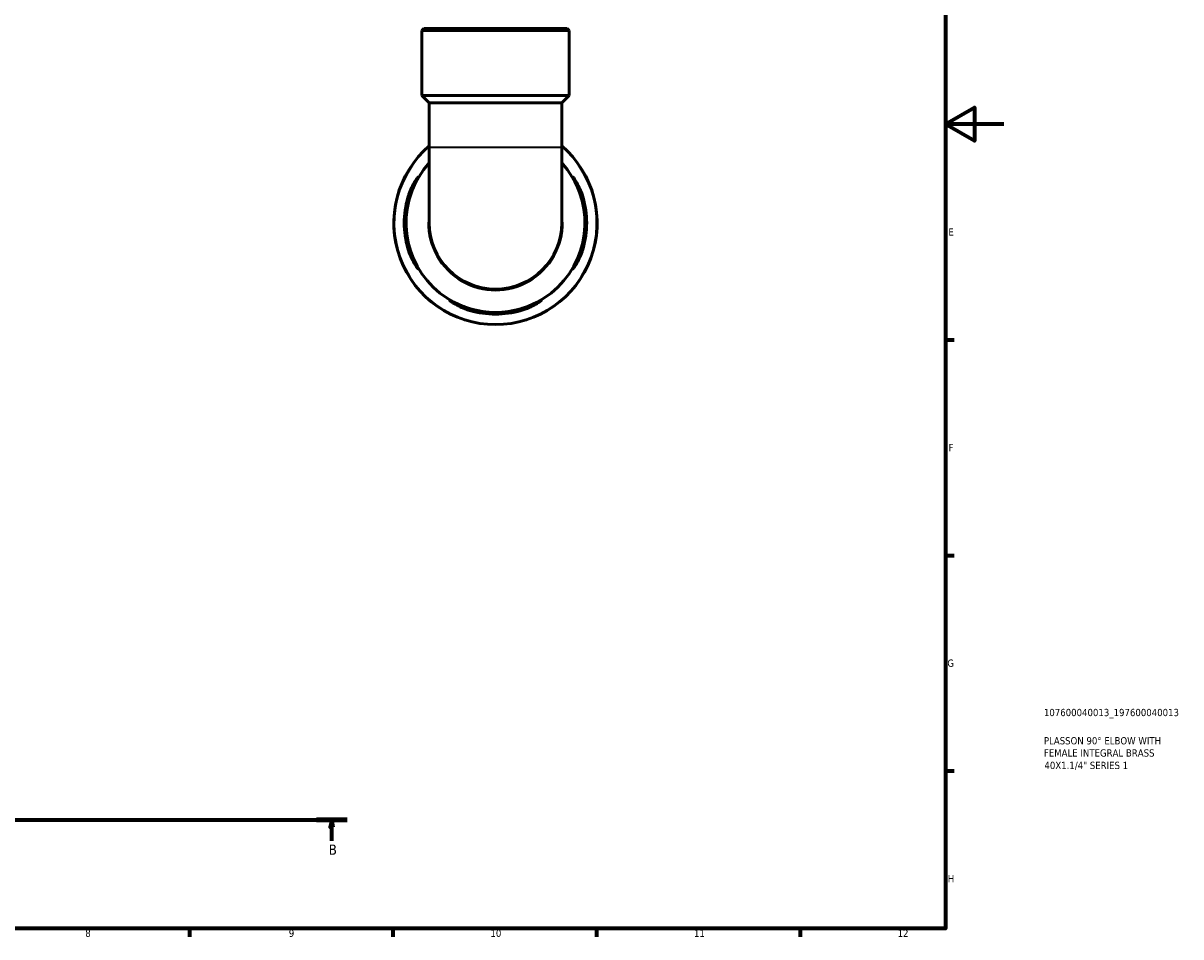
# Model space of a CAD drawing. Header units: millimetres. Extents: x 0 to 902, y 0 to 769.
# Tile 5 of 6: x 503 to 902, y 17 to 332. Entities that reach past the tile are written whole.
import ezdxf

# ---------------------------------------------------------------- set-up
doc = ezdxf.new("R2010")
doc.units = ezdxf.units.MM
doc.linetypes.add('CHAIN', pattern=[0.7087, 0.4724, -0.0591, 0.1181, -0.0591])
for name, color, linetype, lineweight in [('Border (ISO)', 7, 'Continuous', 70), ('Section Line (ISO)', 7, 'CHAIN', 70), ('Title (ISO)', 7, 'Continuous', 50), ('Visible (ISO)', 7, 'Continuous', 50), ('Visible Narrow (ISO)', 7, 'Continuous', 35)]:
    doc.layers.add(name, color=color, linetype=linetype, lineweight=lineweight)
doc.styles.add('Label Text (ISO)', font='tahoma.ttf')
doc.styles.add('Note Text (ISO)', font='tahoma.ttf')

# ---------------------------------------------------------------- blocks, each defined once
blk = doc.blocks.new('Borders Default Border')
at = {"layer": 'Border (ISO)'}
for p, q in [((821, 222.75), (823.9, 222.75)), ((821, 148.5), (823.9, 148.5)), ((821, 74.25), (823.9, 74.25)), ((560.67, 20), (560.67, 17.1)), ((630.75, 20), (630.75, 17.1)), ((700.83, 20), (700.83, 17.1)), ((770.92, 20), (770.92, 17.1))]:
    blk.add_line(p, q, dxfattribs=at)
at = {"layer": 'Border (ISO)', "flags": 128}
for points in [[(20, 20), (20, 574), (821, 574), (821, 20), (20, 20)], [(841, 297), (821, 297), (831, 302.77), (831, 291.23), (821, 297)]]:
    blk.add_lwpolyline(points, dxfattribs=at)
at = {"layer": 'Border (ISO)', "color": 232, "true_color": 0xca0064, "char_height": 2.5, "attachment_point": 7, "style": 'Note Text (ISO)'}
for s, insert in [('E', (821.94, 258.63)), ('F', (822, 184.38)), ('G', (821.61, 110.08)), ('H', (821.74, 35.88)), ('8', (524.81, 17.04)), ('9', (594.88, 17.05)), ('10', (664.29, 17.05)), ('11', (734.37, 17.1)), ('12', (804.46, 17.1))]:
    blk.add_mtext(s, dxfattribs=dict(at, insert=insert))
blk = doc.blocks.new('Title Blocks ISO')
at = {"layer": 'Title (ISO)', "color": 232, "true_color": 0xca0064, "style": 'Note Text (ISO)'}
for tag, p in [('PART_NUMBER_001', (33.84, 73.13)), ('DESCRIPTION_001', (33.84, 63.4)), ('DESCRIPTION_002', (33.84, 59.19)), ('DESCRIPTION_003', (34.02, 54.91))]:
    blk.add_attdef(tag, p, '', height=2.5, dxfattribs=at)
blk = doc.blocks.new('2dTransSection0')
at = {"layer": 'Section Line (ISO)', "linetype": 'CHAIN'}
blk.add_line((265.79, 57.4), (614.93, 57.4), dxfattribs=at)
at = {"layer": 'Section Line (ISO)', "linetype": 'Continuous', "lineweight": 140}
for p, q in [((265.79, 57.4), (276.32, 57.4)), ((604.41, 57.4), (614.93, 57.4))]:
    blk.add_line(p, q, dxfattribs=at)
at = {"layer": 'Section Line (ISO)', "linetype": 'Continuous'}
for p, q in [((271.06, 57.4), (270.56, 54.9)), ((271.06, 54.9), (271.06, 57.4)), ((271.56, 54.9), (271.06, 57.4)), ((609.67, 57.4), (609.17, 54.9)), ((609.67, 54.9), (609.67, 57.4)), ((610.17, 54.9), (609.67, 57.4)), ((270.56, 54.9), (271.56, 54.9)), ((271.06, 50.14), (271.06, 54.9)), ((609.17, 54.9), (610.17, 54.9)), ((609.67, 50.14), (609.67, 54.9))]:
    blk.add_line(p, q, dxfattribs=at)
at = {"layer": 'Section Line (ISO)', "linetype": 'Continuous', "flags": 128}
for points in [[(271.56, 54.9), (271.06, 57.4), (270.56, 54.9), (271.56, 54.9)], [(610.17, 54.9), (609.67, 57.4), (609.17, 54.9), (610.17, 54.9)]]:
    blk.add_lwpolyline(points, dxfattribs=at)
at = {"layer": 'Section Line (ISO)'}
for points in [[(271.56, 54.9), (271.06, 57.4), (270.56, 54.9), (271.56, 54.9)], [(610.17, 54.9), (609.67, 57.4), (609.17, 54.9), (610.17, 54.9)]]:
    blk.add_solid(points, dxfattribs=at)
at = {"layer": 'Section Line (ISO)', "char_height": 3.5, "attachment_point": 7, "style": 'Label Text (ISO)'}
for insert in [(269.99, 45.4), (608.6, 45.4)]:
    blk.add_mtext('B', dxfattribs=dict(at, insert=insert))

msp = doc.modelspace()

# ---------------------------------------------------------------- linework, layer by layer
at = {"layer": 'Visible (ISO)'}
for p, q in [((641.419, 329.991), (640.719, 329.291)), ((691.357, 329.291), (640.719, 329.291)), ((640.719, 306.891), (640.719, 329.291)), ((641.419, 329.991), (690.657, 329.991)), ((690.657, 329.991), (691.357, 329.291)), ((691.357, 306.891), (691.357, 329.291)), ((691.357, 306.891), (640.719, 306.891)), ((643.251, 304.359), (640.719, 306.891)), ((643.251, 304.359), (643.251, 289.063)), ((688.825, 304.359), (643.251, 304.359)), ((688.825, 304.359), (691.357, 306.891)), ((688.825, 304.359), (688.825, 289.063)), ((643.251, 289.063), (643.251, 262.991)), ((688.825, 262.991), (688.825, 289.063))]:
    msp.add_line(p, q, dxfattribs=at)
for radius, start, end in [(35, 130.62118, 49.37882), (30.8, 137.71737, 42.28263), (31.407, 163.72823, 196.27177), (30.801, 163.39898, 196.60102), (30.801, 343.39898, 16.60102), (31.407, 343.72823, 16.27177), (22.787, 180, 0), (30.801, 253.39898, 286.60102), (31.407, 253.72823, 286.27177)]:
    msp.add_arc((666.038, 262.991), radius, start, end, dxfattribs=at)
for points, knots in [([(635.889, 271.791), (635.999, 272.169), (636.119, 272.544), (636.528, 273.721), (636.845, 274.49), (637.548, 275.986), (637.936, 276.691), (638.606, 277.789), (638.893, 278.202), (639.252, 278.664), (639.357, 278.775), (639.44, 278.803), (639.425, 278.731), (639.279, 278.391), (639.128, 278.093), (638.677, 277.199), (638.353, 276.549), (637.662, 275.01), (637.295, 274.112), (636.807, 272.71), (636.658, 272.252), (636.521, 271.791)], [-2.4465207, -2.4465207, -2.4465207, -2.4465207, -2.3280071, -2.3280071, -2.0681704, -2.0681704, -1.7728696, -1.7728696, -1.5020221, -1.5020221, -1.298599, -1.298599, -1.1081368, -1.1081368, -0.8804626, -0.8804626, -0.5878316, -0.5878316, -0.2799184, -0.2799184, -0.1348881, -0.1348881, -0.1348881, -0.1348881]), ([(695.555, 271.791), (695.448, 272.149), (695.335, 272.505), (694.937, 273.686), (694.628, 274.481), (693.996, 275.962), (693.673, 276.64), (693.146, 277.706), (692.936, 278.112), (692.7, 278.604), (692.648, 278.736), (692.66, 278.818), (692.724, 278.77), (692.981, 278.472), (693.199, 278.179), (693.795, 277.276), (694.197, 276.602), (694.986, 275.048), (695.374, 274.172), (695.886, 272.763), (696.044, 272.28), (696.187, 271.791)], [-2.429906, -2.429906, -2.429906, -2.429906, -2.317535, -2.317535, -2.0520296, -2.0520296, -1.7742187, -1.7742187, -1.5229028, -1.5229028, -1.3264162, -1.3264162, -1.1326069, -1.1326069, -0.8897659, -0.8897659, -0.5772604, -0.5772604, -0.2725661, -0.2725661, -0.1192135, -0.1192135, -0.1192135, -0.1192135]), ([(636.521, 254.191), (636.627, 253.834), (636.741, 253.478), (637.139, 252.296), (637.447, 251.502), (638.079, 250.021), (638.402, 249.342), (638.93, 248.277), (639.14, 247.871), (639.375, 247.379), (639.428, 247.247), (639.416, 247.164), (639.352, 247.213), (639.095, 247.51), (638.877, 247.803), (638.281, 248.706), (637.879, 249.38), (637.09, 250.935), (636.702, 251.811), (636.19, 253.22), (636.032, 253.703), (635.889, 254.191)], [-2.429906, -2.429906, -2.429906, -2.429906, -2.317535, -2.317535, -2.0520296, -2.0520296, -1.7742187, -1.7742187, -1.5229028, -1.5229028, -1.3264162, -1.3264162, -1.1326069, -1.1326069, -0.8897659, -0.8897659, -0.5772604, -0.5772604, -0.2725661, -0.2725661, -0.1192135, -0.1192135, -0.1192135, -0.1192135]), ([(696.187, 254.191), (696.076, 253.814), (695.957, 253.439), (695.548, 252.262), (695.23, 251.492), (694.527, 249.996), (694.139, 249.291), (693.469, 248.194), (693.183, 247.781), (692.824, 247.318), (692.719, 247.207), (692.635, 247.179), (692.65, 247.251), (692.797, 247.591), (692.948, 247.889), (693.399, 248.784), (693.723, 249.434), (694.413, 250.972), (694.78, 251.871), (695.269, 253.272), (695.418, 253.73), (695.555, 254.191)], [-2.4465207, -2.4465207, -2.4465207, -2.4465207, -2.3280071, -2.3280071, -2.0681704, -2.0681704, -1.7728696, -1.7728696, -1.5020221, -1.5020221, -1.298599, -1.298599, -1.1081368, -1.1081368, -0.8804626, -0.8804626, -0.5878316, -0.5878316, -0.2799184, -0.2799184, -0.1348881, -0.1348881, -0.1348881, -0.1348881]), ([(657.238, 232.843), (656.86, 232.953), (656.486, 233.072), (655.308, 233.481), (654.539, 233.799), (653.043, 234.502), (652.338, 234.89), (651.24, 235.56), (650.827, 235.847), (650.365, 236.206), (650.254, 236.311), (650.226, 236.394), (650.298, 236.379), (650.638, 236.232), (650.936, 236.081), (651.83, 235.631), (652.48, 235.307), (654.019, 234.616), (654.917, 234.249), (656.319, 233.76), (656.777, 233.612), (657.238, 233.474)], [-2.4465207, -2.4465207, -2.4465207, -2.4465207, -2.3280071, -2.3280071, -2.0681704, -2.0681704, -1.7728696, -1.7728696, -1.5020221, -1.5020221, -1.298599, -1.298599, -1.1081368, -1.1081368, -0.8804626, -0.8804626, -0.5878316, -0.5878316, -0.2799184, -0.2799184, -0.1348881, -0.1348881, -0.1348881, -0.1348881]), ([(674.838, 233.474), (675.196, 233.581), (675.551, 233.694), (676.733, 234.093), (677.527, 234.401), (679.008, 235.033), (679.687, 235.356), (680.753, 235.883), (681.159, 236.094), (681.65, 236.329), (681.782, 236.382), (681.865, 236.369), (681.816, 236.306), (681.519, 236.048), (681.226, 235.83), (680.323, 235.234), (679.649, 234.833), (678.094, 234.043), (677.218, 233.656), (675.81, 233.144), (675.326, 232.985), (674.838, 232.843)], [-2.429906, -2.429906, -2.429906, -2.429906, -2.317535, -2.317535, -2.0520296, -2.0520296, -1.7742187, -1.7742187, -1.5229028, -1.5229028, -1.3264162, -1.3264162, -1.1326069, -1.1326069, -0.8897659, -0.8897659, -0.5772604, -0.5772604, -0.2725661, -0.2725661, -0.1192135, -0.1192135, -0.1192135, -0.1192135])]:
    msp.add_open_spline(points, degree=3, knots=knots, dxfattribs=at)
at = {"layer": 'Visible Narrow (ISO)'}
for p, q in [((643.532, 289.063), (688.544, 289.063)), ((635.921, 271.791), (636.489, 271.791)), ((695.587, 271.791), (696.155, 271.791)), ((636.489, 254.191), (635.921, 254.191)), ((696.155, 254.191), (695.587, 254.191)), ((657.238, 232.874), (657.238, 233.443)), ((674.838, 233.443), (674.838, 232.874))]:
    msp.add_line(p, q, dxfattribs=at)
for radius, start, end in [(34.839, 144.76399, 35.23601), (23.202, 179.2316, 0.7684)]:
    msp.add_arc((666.038, 262.991), radius, start, end, dxfattribs=at)

# ---------------------------------------------------------------- block references
msp.add_blockref('Borders Default Border', (0, 0))
msp.add_blockref('Title Blocks ISO', (821, 20)).add_auto_attribs({'PART_NUMBER_001': '107600040013_197600040013', 'DESCRIPTION_001': 'PLASSON 90° ELBOW WITH', 'DESCRIPTION_002': 'FEMALE INTEGRAL BRASS', 'DESCRIPTION_003': '40X1.1/4" SERIES 1'})
at = {"layer": 'Section Line (ISO)'}
msp.add_blockref('2dTransSection0', (0, 0), dxfattribs=at)

doc.saveas('drawing.dxf')
